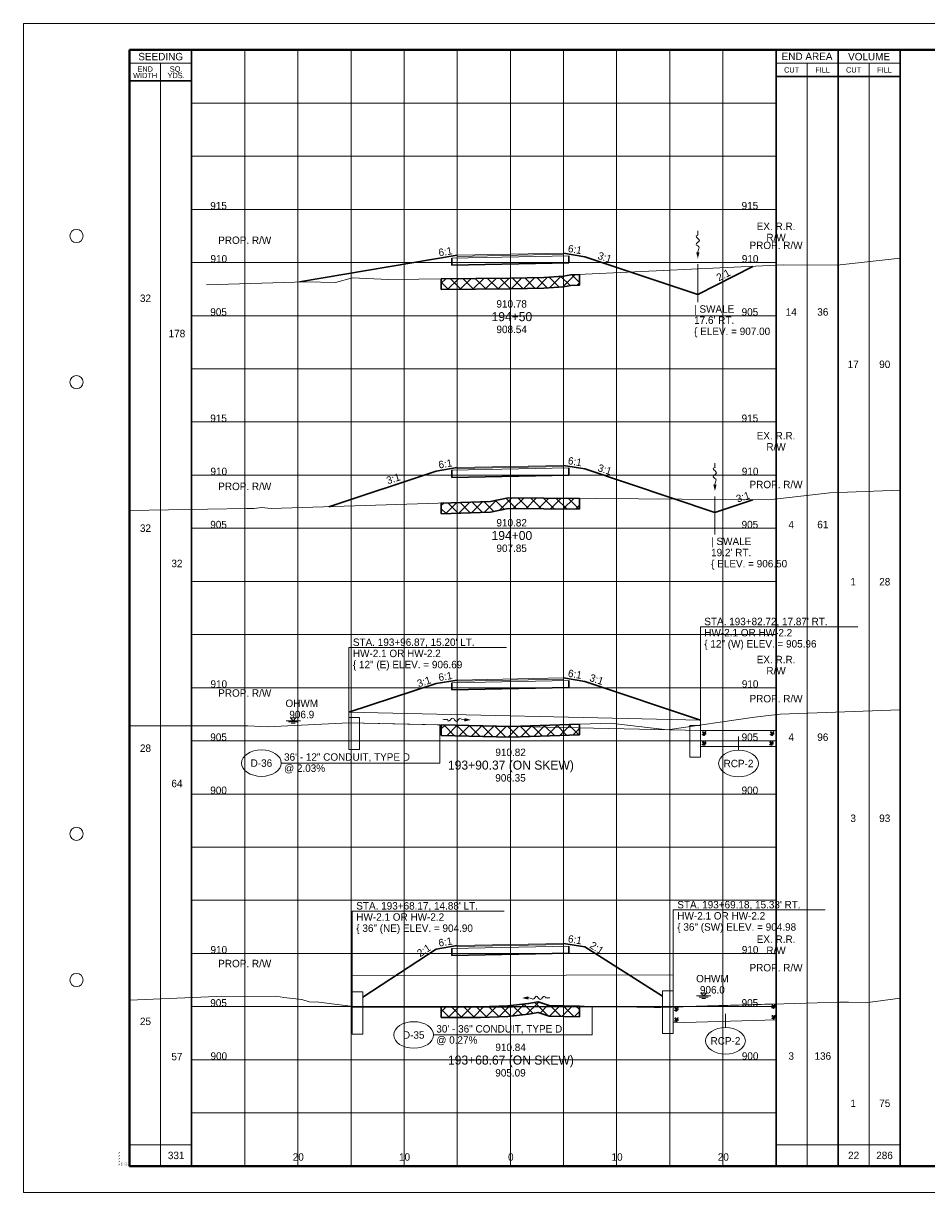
# Paper-space layout 'Layout1' of a CAD drawing. Header units: feet. Extents: x -1084 to 2301, y -843 to 1840.
# Tile 32 of 46: x -10 to 75, y 1148 to 1258. Entities that reach past the tile are written whole.
import ezdxf
from ezdxf.enums import TextEntityAlignment as Align

# ---------------------------------------------------------------- set-up
doc = ezdxf.new("R2010")
doc.units = ezdxf.units.FT
doc.header["$LTSCALE"] = 10
doc.header["$MEASUREMENT"] = 0
for name, pattern in [('cl5', [50, 1.25, -1.25, 45, -1.25, 1.25]), ('DGN Style 2', [42.257429, 25.354457, -16.902971]), ('DGN Style 3', [59.1604, 42.257429, -16.902971]), ('DGN Style 5', [29.5802, 12.677229, -16.902971]), ('esmtrrex', [4.75, 0.8, -0.325, -0.325, 0.8, -0.3, 0.8, -0.3, 0.8, -0.3]), ('rowpr', [5.45, 1, -0.225, -0.225, 4])]:
    doc.linetypes.add(name, pattern=pattern)
for name, color, linetype, lineweight in [('DR_P_Erosion_Control', 7, 'Continuous', 13), ('DR_P_Flow_Arrow', 151, 'Continuous', 13), ('DR_P_Headwall', 120, 'Continuous', 13), ('DR_P_Storm_Sewer', 151, 'Continuous', 13), ('DR_P_Text', 7, 'Continuous', 13), ('DR_X_Storm_Sewer', 151, 'DGN Style 5', 0), ('DR_X_Text', 7, 'Continuous', 0), ('GE_P_CL_5', 7, 'cl5', 13), ('PV_P_Text', 7, 'Continuous', 13), ('RW_P_Fee_RW', 193, 'rowpr', 40), ('RW_X_Esmt_RR', 6, 'esmtrrex', 30), ('SH_Border', 7, 'Continuous', 40), ('SH_Data', 7, 'Continuous', 0), ('SH_Major_Grid_Line', 254, 'Continuous', 13), ('SH_Text', 7, 'Continuous', 13), ('TX_P_1', 7, 'Continuous', 13), ('TX_P_5', 7, 'Continuous', 13), ('TX_P_Misc', 7, 'Continuous', 13), ('TX_X_5', 7, 'Continuous', 0), ('XS_P_Finished_Grade', 3, 'Continuous', 30), ('XS_P_Pavt_Surface', 251, 'Continuous', 13), ('XS_P_Subgrade', 4, 'Continuous', 30), ('XS_P_Undercut', 230, 'Continuous', 30), ('XS_X_Ground_Line', 3, 'DGN Style 2', 13)]:
    doc.layers.add(name, color=color, linetype=linetype, lineweight=lineweight)
doc.layers.add('SH_Cut_Line', color=7, linetype='DGN Style 3', lineweight=0, plot=False)
doc.layers.add('XS_P_Pavt_Layers', color=251, linetype='Continuous', lineweight=0, transparency=0.5)
doc.styles.add('Slanted-Normal LS 0.50', font='font31.shx', dxfattribs={"height": 0.14})
doc.styles.add('Slanted-Sub Title', font='font31.shx', dxfattribs={"height": 0.17})
doc.styles.add('Style-CHAR_FAST_FONT', font='CHAR_FAST_FONT.shx')
doc.styles.add('Style-FONT1', font='FONT1.shx')
doc.styles.add('Style-font30', font='font30.shx')
doc.styles.add('Style-font31', font='font31.shx')
doc.styles.add('Style-font70', font='font70.shx')

# ---------------------------------------------------------------- blocks, each defined once
blk = doc.blocks.new('CROSS_SPLIT_3')
at = {"layer": 'SH_Border', "color": 7, "linetype": 'Continuous', "lineweight": 40, "flags": 128}
blk.add_lwpolyline([(2, 21.5), (33.5, 21.5), (33.5, 0.5), (2, 0.5), (2, 21.5)], close=True, dxfattribs=at)
at = {"layer": 'SH_Border', "color": 7, "linetype": 'Continuous', "lineweight": 0}
for centre in [(1, 18), (1, 15.25), (1, 6.75), (1, 4)]:
    blk.add_circle(centre, 0.125, dxfattribs=at)
at = {"layer": 'SH_Cut_Line', "color": 7, "linetype": 'DGN Style 3', "lineweight": 0, "flags": 128}
blk.add_lwpolyline([(0, 0), (34, 0), (34, 22), (0, 22), (0, 0)], close=True, dxfattribs=at)
at = {"layer": 'SH_Data', "color": 7, "linetype": 'Continuous', "lineweight": 30}
for p, q in [((3.167, 0.5), (3.167, 21.5)), ((14.166, 0.5), (14.166, 21.5)), ((15.333, 0.5), (15.333, 21.5)), ((16.5, 0.5), (16.5, 21.5)), ((3.167, 20.917), (2, 20.917)), ((14.166, 21), (16.5, 21))]:
    blk.add_line(p, q, dxfattribs=at)
at = {"layer": 'SH_Data', "color": 7, "linetype": 'Continuous', "lineweight": 0}
for p, q in [((3.167, 21.25), (2, 21.25)), ((14.166, 21.25), (16.5, 21.25))]:
    blk.add_line(p, q, dxfattribs=at)
at = {"layer": 'SH_Data', "color": 7, "linetype": 'Continuous', "lineweight": 13}
for p, q in [((2.583, 0.5), (2.583, 21.25)), ((14.75, 0.5), (14.75, 21.25)), ((15.917, 0.5), (15.917, 21.25)), ((2, 0.9), (3.167, 0.9)), ((14.166, 0.9), (16.5, 0.9))]:
    blk.add_line(p, q, dxfattribs=at)
at = {"layer": 'SH_Major_Grid_Line', "color": 254, "linetype": 'Continuous', "lineweight": 13}
for p, q in [((4.167, 0.5), (4.167, 21.5)), ((5.167, 0.5), (5.167, 21.5)), ((6.167, 0.5), (6.167, 21.5)), ((7.167, 0.5), (7.167, 21.5)), ((8.166, 0.5), (8.166, 21.5)), ((9.166, 0.5), (9.166, 21.5)), ((10.166, 0.5), (10.166, 21.5)), ((11.166, 0.5), (11.166, 21.5)), ((12.166, 0.5), (12.166, 21.5)), ((13.166, 0.5), (13.166, 21.5)), ((3.167, 20.5), (14.166, 20.5)), ((3.167, 19.5), (14.166, 19.5)), ((3.167, 18.5), (14.166, 18.5)), ((3.167, 17.5), (14.166, 17.5)), ((3.167, 16.5), (14.166, 16.5)), ((3.167, 15.5), (14.166, 15.5)), ((3.167, 14.5), (14.166, 14.5)), ((3.167, 13.5), (14.166, 13.5)), ((3.167, 12.5), (14.166, 12.5)), ((3.167, 11.5), (14.166, 11.5)), ((3.167, 10.5), (14.166, 10.5)), ((3.167, 9.5), (14.166, 9.5)), ((3.167, 8.5), (14.166, 8.5)), ((3.167, 7.5), (14.166, 7.5)), ((3.167, 6.5), (14.166, 6.5)), ((3.167, 5.5), (14.166, 5.5)), ((3.167, 4.5), (14.166, 4.5)), ((3.167, 3.5), (14.166, 3.5)), ((3.167, 2.5), (14.166, 2.5)), ((3.167, 1.5), (14.166, 1.5))]:
    blk.add_line(p, q, dxfattribs=at)
at = {"layer": 'SH_Border', "color": 7, "linetype": 'Continuous', "lineweight": 0, "style": 'Style-FONT1'}
blk.add_text('`````', height=0.125, rotation=90, dxfattribs=at).set_placement((1.925, 0.5))
at = {"layer": 'SH_Data', "color": 7, "linetype": 'Continuous', "lineweight": 13, "style": 'Style-font30'}
for s, p in [('SEEDING', (2.584, 21.375)), ('END AREA', (14.75, 21.379)), ('VOLUME', (15.917, 21.375))]:
    blk.add_text(s, height=0.14, dxfattribs=at).set_placement(p, align=Align.MIDDLE_CENTER)
at = {"layer": 'SH_Data', "color": 7, "linetype": 'Continuous', "lineweight": 0, "style": 'Style-font30'}
for s, p in [('CUT', (14.459, 21.125)), ('FILL', (15.042, 21.125)), ('CUT', (15.625, 21.125)), ('FILL', (16.208, 21.125))]:
    blk.add_text(s, height=0.1, dxfattribs=at).set_placement(p, align=Align.MIDDLE_CENTER)
at = {"layer": 'SH_Data', "color": 7, "linetype": 'Continuous', "lineweight": 0, "char_height": 0.14, "attachment_point": 5, "line_spacing_factor": 0.728571, "style": 'Style-font30'}
for s, insert in [('\\H0.714286x;END\\PWIDTH', (2.292, 21.08)), ('\\H0.714286x;SQ.\\PYDS.', (2.875, 21.08))]:
    blk.add_mtext(s, dxfattribs=dict(at, insert=insert))
at = {"layer": 'SH_Data', "lineweight": 13, "style": 'Style-font30'}
for p in [(32.92, 21.004), (33.42, 21.004)]:
    blk.add_attdef('Text', text='', height=0.14, rotation=90, dxfattribs=at).set_placement(p, align=Align.CENTER)
at = {"layer": 'SH_Data', "color": 7, "linetype": 'Continuous', "lineweight": 0, "style": 'Style-font70'}
for p in [(32.75, 13.25), (33.252, 13.25)]:
    blk.add_attdef('Text', text='', height=0.25, rotation=90, dxfattribs=at).set_placement(p, align=Align.MIDDLE_CENTER)
at = {"layer": 'TX_P_1', "color": 7, "style": 'Style-font70'}
for p in [(32.75, 3.75), (33.25, 3.75)]:
    blk.add_attdef('Text', text='', height=0.25, rotation=90, dxfattribs=at).set_placement(p, align=Align.MIDDLE_CENTER)
blk = doc.blocks.new('STAMP')
at = {"layer": 'TX_P_Misc', "linetype": 'Continuous', "lineweight": 13, "style": 'Style-CHAR_FAST_FONT'}
for s, p in [('$FILE$', (-0.77, 0)), ('$DATE$', (-0.57, 0)), ('$TIME$', (-0.37, 0)), ('$USER$', (-0.17, 0))]:
    blk.add_text(s, height=0.078, rotation=90, dxfattribs=at).set_placement(p, align=Align.TOP_LEFT)
blk = doc.blocks.new('GPKLBL_275')
at = {"layer": 'TX_P_5', "linetype": 'Continuous', "insert": (-0.51, 0.98), "char_height": 0.7, "attachment_point": 1, "rotation": 350.5377, "line_spacing_factor": 0.6, "style": 'Style-font31'}
blk.add_mtext('6:1', dxfattribs=at)
blk = doc.blocks.new('GPKLBL_276')
at = {"layer": 'TX_P_5', "linetype": 'Continuous', "extrusion": (0, 0, -1), "insert": (-0.46, 0.97), "char_height": 0.7, "attachment_point": 3, "text_direction": (-0.986394, 0.164399, 0), "line_spacing_factor": 0.6, "style": 'Style-font31'}
blk.add_mtext('6:1', dxfattribs=at)
blk = doc.blocks.new('GPKLBL_277')
at = {"layer": 'TX_P_5', "linetype": 'Continuous', "insert": (-0.51, 0.98), "char_height": 0.7, "attachment_point": 1, "rotation": 350.5377, "line_spacing_factor": 0.6, "style": 'Style-font31'}
blk.add_mtext('2:1', dxfattribs=at)
blk = doc.blocks.new('DFL-P_53')
at = {"layer": 'DR_P_Flow_Arrow', "color": 151, "linetype": 'Continuous', "lineweight": 13}
blk.add_open_spline([(-0.08, 0), (-0.081, 0), (-0.082, 0), (-0.083, 0), (-0.094, 0), (-0.105, 0.005), (-0.116, 0.008), (-0.123, 0.01), (-0.131, 0.013), (-0.137, 0.015), (-0.152, 0.02), (-0.165, -0.02), (-0.179, -0.022), (-0.195, -0.023), (-0.211, 0.018), (-0.228, 0.019), (-0.246, 0.021), (-0.266, -0.028), (-0.284, -0.022), (-0.29, -0.02), (-0.287, 0.001), (-0.295, 0.001), (-0.313, 0), (-0.332, 0), (-0.35, 0)], degree=3, knots=[0, 0, 0, 0, 0.009646, 0.009646, 0.009646, 0.112481, 0.112481, 0.112481, 0.179673, 0.179673, 0.179673, 0.350625, 0.350625, 0.350625, 0.544565, 0.544565, 0.544565, 0.756426, 0.756426, 0.756426, 0.832712, 0.832712, 0.832712, 1, 1, 1, 1], dxfattribs=at)
at = {"layer": 'DR_P_Flow_Arrow', "color": 151, "linetype": 'Continuous', "lineweight": 0, "extrusion": (0, 0, -1)}
blk.add_solid([(0.08, 0.021), (0, 0), (0.08, -0.021)], dxfattribs=at)
blk = doc.blocks.new('GPKLBL_278')
at = {"layer": 'TX_P_5', "linetype": 'Continuous', "extrusion": (0, 0, -1), "insert": (-0.49, 0.97), "char_height": 0.7, "attachment_point": 3, "text_direction": (-0.986394, 0.164399, 0), "line_spacing_factor": 0.6, "style": 'Style-font31'}
blk.add_mtext('2:1', dxfattribs=at)
blk = doc.blocks.new('XS POINT_225')
at = {"layer": 'RW_P_Fee_RW', "linetype": 'Continuous', "lineweight": 13}
blk.add_line((0, 3.5), (0, -3.5), dxfattribs=at)
blk = doc.blocks.new('XS POINT_226')
at = {"layer": 'RW_P_Fee_RW', "linetype": 'Continuous', "lineweight": 13}
blk.add_line((0, 3.5), (0, -3.5), dxfattribs=at)
blk = doc.blocks.new('XS POINT_227')
at = {"layer": 'RW_X_Esmt_RR', "linetype": 'DGN Style 3', "lineweight": 0}
blk.add_line((0, 3.5), (0, -3.5), dxfattribs=at)
blk = doc.blocks.new('RCP')
at = {"layer": 'DR_P_Erosion_Control'}
for points, knots in [([(0.02, 0.09), (0.03, 0.1), (0.05, 0.11), (0.07, 0.11), (0.07, 0.12), (0.08, 0.1), (0.08, 0.09), (0.08, 0.08), (0.07, 0.07), (0.06, 0.06), (0.05, 0.05), (0.02, 0.04), (0.02, 0.05), (0.01, 0.06), (0.01, 0.07), (0.01, 0.08), (0.01, 0.08), (0.01, 0.08), (0.01, 0.09), (0.02, 0.09), (0.02, 0.09), (0.02, 0.09)], [0, 0, 0, 0, 0.258176, 0.258176, 0.258176, 0.385117, 0.385117, 0.385117, 0.555016, 0.555016, 0.555016, 0.785627, 0.785627, 0.785627, 0.908123, 0.908123, 0.908123, 0.969027, 0.969027, 0.969027, 1, 1, 1, 1]), ([(0.05, 0.33), (0.06, 0.33), (0.06, 0.34), (0.07, 0.34), (0.08, 0.35), (0.09, 0.35), (0.1, 0.35), (0.11, 0.35), (0.12, 0.35), (0.12, 0.34), (0.13, 0.33), (0.13, 0.33), (0.13, 0.32), (0.12, 0.31), (0.12, 0.3), (0.11, 0.29), (0.1, 0.28), (0.09, 0.28), (0.08, 0.28), (0.07, 0.28), (0.05, 0.27), (0.04, 0.28), (0.04, 0.29), (0.03, 0.29), (0.03, 0.3), (0.03, 0.31), (0.04, 0.32), (0.04, 0.32), (0.04, 0.32), (0.04, 0.33), (0.05, 0.33)], [0, 0, 0, 0, 0.107172, 0.107172, 0.107172, 0.224609, 0.224609, 0.224609, 0.311187, 0.311187, 0.311187, 0.390245, 0.390245, 0.390245, 0.521508, 0.521508, 0.521508, 0.650159, 0.650159, 0.650159, 0.785017, 0.785017, 0.785017, 0.874079, 0.874079, 0.874079, 0.953282, 0.953282, 0.953282, 1, 1, 1, 1]), ([(0.16, 0.26), (0.17, 0.26), (0.19, 0.27), (0.2, 0.27), (0.22, 0.27), (0.22, 0.25), (0.23, 0.23), (0.23, 0.22), (0.23, 0.2), (0.22, 0.19), (0.2, 0.18), (0.19, 0.17), (0.17, 0.17), (0.16, 0.16), (0.14, 0.16), (0.13, 0.17), (0.12, 0.17), (0.11, 0.18), (0.11, 0.18), (0.1, 0.2), (0.1, 0.22), (0.11, 0.23), (0.11, 0.24), (0.12, 0.24), (0.13, 0.25), (0.13, 0.25), (0.14, 0.26), (0.15, 0.26), (0.15, 0.26), (0.15, 0.26), (0.16, 0.26)], [0, 0, 0, 0, 0.126661, 0.126661, 0.126661, 0.253188, 0.253188, 0.253188, 0.368171, 0.368171, 0.368171, 0.509113, 0.509113, 0.509113, 0.63015, 0.63015, 0.63015, 0.70369, 0.70369, 0.70369, 0.826515, 0.826515, 0.826515, 0.907901, 0.907901, 0.907901, 0.976801, 0.976801, 0.976801, 1, 1, 1, 1]), ([(0.16, 0.11), (0.17, 0.11), (0.18, 0.11), (0.19, 0.12), (0.21, 0.12), (0.23, 0.12), (0.25, 0.1), (0.26, 0.09), (0.26, 0.07), (0.26, 0.06), (0.25, 0.05), (0.24, 0.03), (0.23, 0.02), (0.21, 0), (0.18, 0), (0.16, 0.01), (0.15, 0.02), (0.13, 0.03), (0.13, 0.05), (0.12, 0.06), (0.13, 0.07), (0.14, 0.08), (0.14, 0.09), (0.14, 0.09), (0.15, 0.1), (0.15, 0.1), (0.15, 0.1), (0.16, 0.11)], [0, 0, 0, 0, 0.098896, 0.098896, 0.098896, 0.24332, 0.24332, 0.24332, 0.355319, 0.355319, 0.355319, 0.496743, 0.496743, 0.496743, 0.673566, 0.673566, 0.673566, 0.816859, 0.816859, 0.816859, 0.906168, 0.906168, 0.906168, 0.969895, 0.969895, 0.969895, 1, 1, 1, 1]), ([(0.29, 0.35), (0.3, 0.35), (0.31, 0.36), (0.32, 0.36), (0.34, 0.36), (0.34, 0.33), (0.34, 0.32), (0.33, 0.31), (0.32, 0.3), (0.31, 0.3), (0.3, 0.29), (0.28, 0.29), (0.27, 0.3), (0.27, 0.31), (0.27, 0.32), (0.27, 0.33), (0.27, 0.33), (0.28, 0.34), (0.28, 0.34), (0.28, 0.35), (0.28, 0.35), (0.29, 0.35)], [0, 0, 0, 0, 0.188286, 0.188286, 0.188286, 0.356428, 0.356428, 0.356428, 0.541746, 0.541746, 0.541746, 0.732506, 0.732506, 0.732506, 0.852511, 0.852511, 0.852511, 0.937171, 0.937171, 0.937171, 1, 1, 1, 1]), ([(0.31, 0.2), (0.32, 0.21), (0.33, 0.21), (0.34, 0.22), (0.35, 0.22), (0.36, 0.2), (0.36, 0.18), (0.37, 0.17), (0.36, 0.16), (0.35, 0.14), (0.34, 0.13), (0.33, 0.13), (0.32, 0.12), (0.31, 0.12), (0.3, 0.12), (0.29, 0.13), (0.28, 0.14), (0.27, 0.15), (0.27, 0.16), (0.28, 0.17), (0.28, 0.19), (0.29, 0.19), (0.29, 0.2), (0.3, 0.2), (0.31, 0.2)], [0, 0, 0, 0, 0.135762, 0.135762, 0.135762, 0.276579, 0.276579, 0.276579, 0.425633, 0.425633, 0.425633, 0.565886, 0.565886, 0.565886, 0.678149, 0.678149, 0.678149, 0.814077, 0.814077, 0.814077, 0.922173, 0.922173, 0.922173, 1, 1, 1, 1])]:
    blk.add_open_spline(points, degree=3, knots=knots, dxfattribs=at)
blk = doc.blocks.new('WSELEV_5')
at = {"layer": 'DR_X_Storm_Sewer', "linetype": 'Continuous'}
for p, q in [((-0.135, 0), (0.135, 0)), ((0, 0), (-0.053, 0.053)), ((-0.053, 0.053), (0.053, 0.053)), ((0, 0), (0.053, 0.053)), ((-0.085, -0.025), (0.085, -0.025)), ((-0.035, -0.05), (0.035, -0.05))]:
    blk.add_line(p, q, dxfattribs=at)
blk = doc.blocks.new('GPKLBL_279')
at = {"layer": 'TX_P_5', "linetype": 'Continuous', "insert": (-0.51, 0.98), "char_height": 0.7, "attachment_point": 1, "rotation": 350.5377, "line_spacing_factor": 0.6, "style": 'Style-font31'}
blk.add_mtext('6:1', dxfattribs=at)
blk = doc.blocks.new('GPKLBL_280')
at = {"layer": 'TX_P_5', "linetype": 'Continuous', "extrusion": (0, 0, -1), "insert": (-0.46, 0.97), "char_height": 0.7, "attachment_point": 3, "text_direction": (-0.986394, 0.164399, 0), "line_spacing_factor": 0.6, "style": 'Style-font31'}
blk.add_mtext('6:1', dxfattribs=at)
blk = doc.blocks.new('GPKLBL_281')
at = {"layer": 'TX_P_5', "linetype": 'Continuous', "insert": (-0.51, 0.98), "char_height": 0.7, "attachment_point": 1, "rotation": 350.5377, "line_spacing_factor": 0.6, "style": 'Style-font31'}
blk.add_mtext('3:1', dxfattribs=at)
blk = doc.blocks.new('DFL-P_54')
at = {"layer": 'DR_P_Flow_Arrow', "color": 151, "linetype": 'Continuous', "lineweight": 13}
blk.add_open_spline([(-0.08, 0), (-0.081, 0), (-0.082, 0), (-0.083, 0), (-0.094, 0), (-0.105, 0.005), (-0.116, 0.008), (-0.123, 0.01), (-0.131, 0.013), (-0.137, 0.015), (-0.153, 0.02), (-0.165, -0.02), (-0.179, -0.022), (-0.195, -0.023), (-0.212, 0.018), (-0.228, 0.019), (-0.245, 0.021), (-0.266, -0.028), (-0.284, -0.022), (-0.29, -0.02), (-0.287, 0.001), (-0.295, 0.001), (-0.313, 0), (-0.332, 0), (-0.35, 0)], degree=3, knots=[0, 0, 0, 0, 0.009646, 0.009646, 0.009646, 0.112481, 0.112481, 0.112481, 0.179673, 0.179673, 0.179673, 0.350625, 0.350625, 0.350625, 0.544565, 0.544565, 0.544565, 0.756426, 0.756426, 0.756426, 0.832712, 0.832712, 0.832712, 1, 1, 1, 1], dxfattribs=at)
at = {"layer": 'DR_P_Flow_Arrow', "color": 151, "linetype": 'Continuous', "lineweight": 0, "extrusion": (0, 0, -1)}
blk.add_solid([(0.08, 0.022), (0, 0), (0.08, -0.021)], dxfattribs=at)
blk = doc.blocks.new('GPKLBL_282')
at = {"layer": 'TX_P_5', "linetype": 'Continuous', "extrusion": (0, 0, -1), "insert": (-0.49, 0.97), "char_height": 0.7, "attachment_point": 3, "text_direction": (-0.986394, 0.164399, 0), "line_spacing_factor": 0.6, "style": 'Style-font31'}
blk.add_mtext('3:1', dxfattribs=at)
blk = doc.blocks.new('XS POINT_228')
at = {"layer": 'RW_P_Fee_RW', "linetype": 'Continuous', "lineweight": 13}
blk.add_line((0, 3.5), (0, -3.5), dxfattribs=at)
blk = doc.blocks.new('XS POINT_229')
at = {"layer": 'RW_X_Esmt_RR', "linetype": 'DGN Style 3', "lineweight": 0}
blk.add_line((0, 3.5), (0, -3.5), dxfattribs=at)
blk = doc.blocks.new('WSELEV_6')
at = {"layer": 'DR_X_Storm_Sewer', "linetype": 'Continuous'}
for p, q in [((-0.135, 0), (0.135, 0)), ((0, 0), (-0.053, 0.053)), ((-0.053, 0.053), (0.053, 0.053)), ((0, 0), (0.053, 0.053)), ((-0.085, -0.025), (0.085, -0.025)), ((-0.035, -0.05), (0.035, -0.05))]:
    blk.add_line(p, q, dxfattribs=at)
blk = doc.blocks.new('XS POINT_230')
at = {"layer": 'RW_X_Esmt_RR', "linetype": 'DGN Style 3', "lineweight": 0}
blk.add_line((0, 3.5), (0, -3.5), dxfattribs=at)
blk = doc.blocks.new('GPKLBL_283')
at = {"layer": 'TX_P_5', "linetype": 'Continuous', "insert": (-0.51, 0.98), "char_height": 0.7, "attachment_point": 1, "rotation": 350.5377, "line_spacing_factor": 0.6, "style": 'Style-font31'}
blk.add_mtext('6:1', dxfattribs=at)
blk = doc.blocks.new('GPKLBL_284')
at = {"layer": 'TX_P_5', "linetype": 'Continuous', "extrusion": (0, 0, -1), "insert": (-0.46, 0.97), "char_height": 0.7, "attachment_point": 3, "text_direction": (-0.986394, 0.164399, 0), "line_spacing_factor": 0.6, "style": 'Style-font31'}
blk.add_mtext('6:1', dxfattribs=at)
blk = doc.blocks.new('GPKLBL_285')
at = {"layer": 'TX_P_5', "linetype": 'Continuous', "insert": (-0.51, 0.98), "char_height": 0.7, "attachment_point": 1, "rotation": 350.5377, "line_spacing_factor": 0.6, "style": 'Style-font31'}
blk.add_mtext('3:1', dxfattribs=at)
blk = doc.blocks.new('GPKLBL_286')
at = {"layer": 'TX_P_5', "linetype": 'Continuous', "extrusion": (0, 0, -1), "insert": (-0.49, 0.97), "char_height": 0.7, "attachment_point": 3, "text_direction": (-0.986394, 0.164399, 0), "line_spacing_factor": 0.6, "style": 'Style-font31'}
blk.add_mtext('3:1', dxfattribs=at)
blk = doc.blocks.new('DFL-P_55')
at = {"layer": 'DR_P_Flow_Arrow', "color": 151, "linetype": 'Continuous', "lineweight": 13}
blk.add_open_spline([(-0.08, 0), (-0.081, 0), (-0.082, 0), (-0.083, 0), (-0.094, 0), (-0.105, 0.005), (-0.116, 0.008), (-0.123, 0.01), (-0.131, 0.013), (-0.137, 0.015), (-0.152, 0.02), (-0.165, -0.02), (-0.179, -0.022), (-0.195, -0.023), (-0.212, 0.018), (-0.228, 0.019), (-0.245, 0.021), (-0.266, -0.028), (-0.284, -0.022), (-0.29, -0.02), (-0.287, 0.001), (-0.295, 0.001), (-0.313, 0), (-0.332, 0), (-0.35, 0)], degree=3, knots=[0, 0, 0, 0, 0.009646, 0.009646, 0.009646, 0.112481, 0.112481, 0.112481, 0.179673, 0.179673, 0.179673, 0.350625, 0.350625, 0.350625, 0.544565, 0.544565, 0.544565, 0.756426, 0.756426, 0.756426, 0.832712, 0.832712, 0.832712, 1, 1, 1, 1], dxfattribs=at)
at = {"layer": 'DR_P_Flow_Arrow', "color": 151, "linetype": 'Continuous', "lineweight": 0, "extrusion": (0, 0, -1)}
blk.add_solid([(0.08, 0.021), (0, 0), (0.08, -0.021)], dxfattribs=at)
blk = doc.blocks.new('GPKLBL_287')
at = {"layer": 'TX_P_5', "linetype": 'Continuous', "extrusion": (0, 0, -1), "insert": (-0.49, 0.97), "char_height": 0.7, "attachment_point": 3, "text_direction": (-0.986394, 0.164399, 0), "line_spacing_factor": 0.6, "style": 'Style-font31'}
blk.add_mtext('3:1', dxfattribs=at)
blk = doc.blocks.new('XS POINT_231')
at = {"layer": 'RW_P_Fee_RW', "linetype": 'Continuous', "lineweight": 13}
blk.add_line((0, 3.5), (0, -3.5), dxfattribs=at)
blk = doc.blocks.new('XS POINT_232')
at = {"layer": 'RW_P_Fee_RW', "linetype": 'Continuous', "lineweight": 13}
blk.add_line((0, 3.5), (0, -3.5), dxfattribs=at)
blk = doc.blocks.new('XS POINT_233')
at = {"layer": 'RW_X_Esmt_RR', "linetype": 'DGN Style 3', "lineweight": 0}
blk.add_line((0, 3.5), (0, -3.5), dxfattribs=at)
blk = doc.blocks.new('GPKLBL_288')
at = {"layer": 'TX_P_5', "linetype": 'Continuous', "insert": (-0.51, 0.98), "char_height": 0.7, "attachment_point": 1, "rotation": 350.5377, "line_spacing_factor": 0.6, "style": 'Style-font31'}
blk.add_mtext('6:1', dxfattribs=at)
blk = doc.blocks.new('GPKLBL_289')
at = {"layer": 'TX_P_5', "linetype": 'Continuous', "extrusion": (0, 0, -1), "insert": (-0.46, 0.97), "char_height": 0.7, "attachment_point": 3, "text_direction": (-0.986394, 0.164399, 0), "line_spacing_factor": 0.6, "style": 'Style-font31'}
blk.add_mtext('6:1', dxfattribs=at)
blk = doc.blocks.new('GPKLBL_290')
at = {"layer": 'TX_P_5', "linetype": 'Continuous', "insert": (-0.51, 0.98), "char_height": 0.7, "attachment_point": 1, "rotation": 350.5377, "line_spacing_factor": 0.6, "style": 'Style-font31'}
blk.add_mtext('3:1', dxfattribs=at)
blk = doc.blocks.new('DFL-P_56')
at = {"layer": 'DR_P_Flow_Arrow', "color": 151, "linetype": 'Continuous', "lineweight": 13}
blk.add_open_spline([(-0.08, 0), (-0.081, 0), (-0.082, 0), (-0.083, 0), (-0.094, 0), (-0.105, 0.005), (-0.116, 0.008), (-0.123, 0.01), (-0.131, 0.013), (-0.137, 0.015), (-0.152, 0.02), (-0.165, -0.02), (-0.179, -0.022), (-0.195, -0.023), (-0.212, 0.018), (-0.228, 0.019), (-0.245, 0.021), (-0.266, -0.028), (-0.284, -0.022), (-0.29, -0.02), (-0.287, 0.001), (-0.295, 0.001), (-0.313, 0), (-0.332, 0), (-0.35, 0)], degree=3, knots=[0, 0, 0, 0, 0.009646, 0.009646, 0.009646, 0.112481, 0.112481, 0.112481, 0.179673, 0.179673, 0.179673, 0.350625, 0.350625, 0.350625, 0.544565, 0.544565, 0.544565, 0.756426, 0.756426, 0.756426, 0.832712, 0.832712, 0.832712, 1, 1, 1, 1], dxfattribs=at)
at = {"layer": 'DR_P_Flow_Arrow', "color": 151, "linetype": 'Continuous', "lineweight": 0, "extrusion": (0, 0, -1)}
blk.add_solid([(0.08, 0.021), (0, 0), (0.08, -0.021)], dxfattribs=at)
blk = doc.blocks.new('GPKLBL_291')
at = {"layer": 'TX_P_5', "linetype": 'Continuous', "extrusion": (0, 0, -1), "insert": (-0.49, 0.97), "char_height": 0.7, "attachment_point": 3, "text_direction": (-0.986394, 0.164399, 0), "line_spacing_factor": 0.6, "style": 'Style-font31'}
blk.add_mtext('2:1', dxfattribs=at)
blk = doc.blocks.new('XS POINT_234')
at = {"layer": 'RW_P_Fee_RW', "linetype": 'Continuous', "lineweight": 13}
blk.add_line((0, 3.5), (0, -3.5), dxfattribs=at)
blk = doc.blocks.new('XS POINT_235')
at = {"layer": 'RW_P_Fee_RW', "linetype": 'Continuous', "lineweight": 13}
blk.add_line((0, 3.5), (0, -3.5), dxfattribs=at)

psp = doc.layouts.get("Layout1")

# ---------------------------------------------------------------- hatches: boundary and pattern name
at = {"layer": 'XS_P_Undercut', "lineweight": 0}
h = psp.add_hatch(dxfattribs=at)
h.set_pattern_fill('CROSSHATCH', color=256, style=0, pattern_type=2)
h.set_pattern_definition([(45, (41.16575, 1233.1045), (-0.589255, 0.589255), []), (315, (41.16575, 1233.1045), (0.589255, 0.589255), [])])
h.paths.add_polyline_path([(41.52, 1233.84), (40.83, 1233.71), (38.99, 1233.58), (35.83, 1233.54), (29.33, 1233.46), (29.33, 1232.46), (35.83, 1232.54), (38.99, 1232.58), (40.83, 1232.71), (41.52, 1232.84), (42.33, 1232.88), (42.33, 1233.88)])
h = psp.add_hatch(dxfattribs=at)
h.set_pattern_fill('CROSSHATCH', color=256, style=0, pattern_type=2)
h.set_pattern_definition([(45, (41.54756, 1212.5747), (-0.589255, 0.589255), []), (315, (41.54756, 1212.5747), (0.589255, 0.589255), [])])
h.paths.add_polyline_path([(42.33, 1211.81), (42.33, 1212.81), (35.62, 1212.85), (33.95, 1212.52), (29.33, 1212.37), (29.33, 1211.37), (33.95, 1211.52), (35.62, 1211.85)])
h = psp.add_hatch(dxfattribs=at)
h.set_pattern_fill('CROSSHATCH', color=256, style=0, pattern_type=2)
h.set_pattern_definition([(45, (40.8134, 1190.84), (-0.589255, 0.589255), []), (315, (40.8134, 1190.84), (0.589255, 0.589255), [])])
h.paths.add_polyline_path([(29.33, 1191.5), (29.33, 1190.5), (35.83, 1190.35), (42.33, 1190.57), (42.33, 1191.57), (35.83, 1191.35)])
h = psp.add_hatch(dxfattribs=at)
h.set_pattern_fill('CROSSHATCH', color=256, style=0, pattern_type=2)
h.set_pattern_definition([(45, (38.87495, 1164.6343), (-0.589255, 0.589255), []), (315, (38.87495, 1164.6343), (0.589255, 0.589255), [])])
h.paths.add_polyline_path([(42.33, 1164.04), (42.33, 1165.04), (39.48, 1165.09), (38.44, 1165.45), (37.55, 1165.29), (35.59, 1165.06), (33.03, 1164.99), (29.33, 1164.98), (29.33, 1163.98), (33.03, 1163.99), (35.59, 1164.06), (37.55, 1164.29), (38.44, 1164.45), (39.48, 1164.09)])

# ---------------------------------------------------------------- linework, layer by layer
at = {"layer": 'DR_P_Erosion_Control'}
for p, q in [((51.16, 1164.97), (60.83, 1165.25)), ((60.83, 1165.25), (60.83, 1163.75)), ((51.16, 1163.47), (60.83, 1163.75))]:
    psp.add_line(p, q, dxfattribs=at)
at = {"layer": 'DR_P_Headwall'}
for p, q in [((20.63, 1192.19), (20.63, 1189.19)), ((21.63, 1192.19), (20.63, 1192.19)), ((21.63, 1189.19), (21.63, 1192.19)), ((52.71, 1191.46), (52.71, 1188.46)), ((53.71, 1191.46), (52.71, 1191.46)), ((53.71, 1188.46), (53.71, 1191.46)), ((20.63, 1189.19), (21.63, 1189.19)), ((52.71, 1188.46), (53.71, 1188.46)), ((20.95, 1166.4), (20.95, 1162.4)), ((21.95, 1166.4), (20.95, 1166.4)), ((21.95, 1162.4), (21.95, 1166.4)), ((50.16, 1166.48), (50.16, 1162.48)), ((51.16, 1166.48), (50.16, 1166.48)), ((51.16, 1162.48), (51.16, 1166.48)), ((20.95, 1162.4), (21.95, 1162.4)), ((50.16, 1162.48), (51.16, 1162.48))]:
    psp.add_line(p, q, dxfattribs=at)
at = {"layer": 'DR_P_Storm_Sewer'}
for p, q in [((20.63, 1191.69), (20.63, 1192.69)), ((20.63, 1192.69), (53.71, 1191.96)), ((20.63, 1191.69), (53.71, 1190.96)), ((53.71, 1191.96), (53.71, 1190.96)), ((20.94, 1167.9), (51.15, 1167.98)), ((20.95, 1164.9), (20.95, 1167.9)), ((51.16, 1167.98), (51.16, 1164.98)), ((20.95, 1164.9), (51.16, 1164.98))]:
    psp.add_line(p, q, dxfattribs=at)
at = {"layer": 'DR_P_Text'}
for p, q in [((53.71, 1190.96), (53.71, 1200.73)), ((53.71, 1200.73), (68.52, 1200.73)), ((20.63, 1191.69), (20.63, 1198.78)), ((20.63, 1198.78), (35.45, 1198.78)), ((29.19, 1187.91), (29.19, 1191.5)), ((53.71, 1190.96), (60.83, 1190.96)), ((57.3, 1189.12), (57.3, 1190.42)), ((60.83, 1189.46), (60.83, 1190.96)), ((53.71, 1189.46), (60.83, 1189.46)), ((14.28, 1187.91), (29.19, 1187.91)), ((20.95, 1173.97), (35.23, 1173.97)), ((20.95, 1164.9), (20.95, 1173.97)), ((51.16, 1174.09), (65.44, 1174.09)), ((51.16, 1164.98), (51.16, 1174.09)), ((43.52, 1162.33), (43.52, 1164.96)), ((56.07, 1163.03), (56.07, 1164.33)), ((28.61, 1162.33), (43.52, 1162.33))]:
    psp.add_line(p, q, dxfattribs=at)
at = {"layer": 'DR_P_Text', "color": 7, "linetype": 'Continuous', "lineweight": 13}
for centre in [(12.4, 1187.91), (57.3, 1187.87), (26.73, 1162.33), (56.07, 1161.78)]:
    psp.add_ellipse(centre, major_axis=(1.87, 0), ratio=0.666667, dxfattribs=at)
at = {"layer": 'GE_P_CL_5'}
for p, q in [((53.47, 1234.86), (53.47, 1231.26)), ((55.08, 1213), (55.08, 1209.4))]:
    psp.add_line(p, q, dxfattribs=at)
at = {"layer": 'RW_P_Fee_RW', "linetype": 'Continuous', "lineweight": 13}
psp.add_line((10.83, 1193.91), (10.83, 1188.82), dxfattribs=at)
at = {"layer": 'XS_P_Finished_Grade'}
for p, q in [((15.97, 1233.2), (30.83, 1235.68)), ((42.83, 1235.55), (40.83, 1235.88)), ((53.47, 1232), (42.83, 1235.55)), ((58.64, 1234.63), (53.47, 1232)), ((28.83, 1215.38), (30.83, 1215.72)), ((42.83, 1215.58), (40.83, 1215.92)), ((55.08, 1211.5), (42.83, 1215.58)), ((28.83, 1215.38), (18.75, 1212.02)), ((55.08, 1211.5), (58.64, 1212.69)), ((28.83, 1195.39), (30.83, 1195.72)), ((42.83, 1195.59), (40.83, 1195.92)), ((20.63, 1192.69), (28.83, 1195.39)), ((53.71, 1191.96), (42.83, 1195.59)), ((21.95, 1165.9), (28.83, 1170.41)), ((28.83, 1170.41), (30.83, 1170.74)), ((42.83, 1170.61), (40.83, 1170.94)), ((50.16, 1165.98), (42.83, 1170.61))]:
    psp.add_line(p, q, dxfattribs=at)
at = {"layer": 'XS_P_Pavt_Layers', "color": 2, "lineweight": 13}
for p, q in [((30.33, 1235.42), (41.33, 1235.64)), ((30.83, 1235.58), (40.83, 1235.78)), ((30.33, 1215.46), (41.33, 1215.68)), ((30.83, 1215.61), (40.83, 1215.81)), ((30.83, 1195.62), (40.83, 1195.82)), ((30.33, 1195.46), (41.33, 1195.68)), ((30.33, 1170.48), (41.33, 1170.7)), ((30.83, 1170.64), (40.83, 1170.84))]:
    psp.add_line(p, q, dxfattribs=at)
at = {"layer": 'XS_P_Pavt_Surface', "color": 193}
for p, q in [((30.83, 1235.68), (40.83, 1235.88)), ((30.83, 1235.68), (30.83, 1235.43)), ((40.83, 1235.88), (40.83, 1235.63)), ((30.83, 1215.72), (40.83, 1215.92)), ((30.83, 1215.72), (30.83, 1215.47)), ((40.83, 1215.92), (40.83, 1215.67)), ((30.83, 1195.72), (40.83, 1195.92)), ((30.83, 1195.72), (30.83, 1195.47)), ((40.83, 1195.92), (40.83, 1195.67)), ((30.83, 1170.74), (40.83, 1170.94)), ((30.83, 1170.74), (30.83, 1170.49)), ((40.83, 1170.94), (40.83, 1170.69))]:
    psp.add_line(p, q, dxfattribs=at)
at = {"layer": 'XS_P_Subgrade'}
for p, q in [((30.33, 1235.42), (30.33, 1234.75)), ((41.33, 1235.64), (41.33, 1234.97)), ((30.33, 1234.75), (41.33, 1234.97)), ((41.33, 1215.68), (41.33, 1215.01)), ((30.33, 1215.46), (30.33, 1214.79)), ((30.33, 1214.79), (41.33, 1215.01)), ((30.33, 1195.46), (30.33, 1194.79)), ((30.33, 1194.79), (41.33, 1195.01)), ((41.33, 1195.68), (41.33, 1195.01)), ((30.33, 1170.48), (30.33, 1169.81)), ((41.33, 1170.7), (41.33, 1170.03)), ((30.33, 1169.81), (41.33, 1170.03))]:
    psp.add_line(p, q, dxfattribs=at)
at = {"layer": 'XS_P_Undercut'}
for p, q in [((29.33, 1233.46), (29.33, 1232.46)), ((42.33, 1233.88), (42.33, 1232.88)), ((29.33, 1212.37), (29.33, 1211.37)), ((42.33, 1212.81), (42.33, 1211.81)), ((29.33, 1191.5), (29.33, 1190.5)), ((42.33, 1191.57), (42.33, 1190.57)), ((29.33, 1164.98), (29.33, 1163.98)), ((42.33, 1165.04), (42.33, 1164.04))]:
    psp.add_line(p, q, dxfattribs=at)
at = {"layer": 'XS_P_Undercut', "flags": 128}
for points in [[(29.33, 1233.46), (35.83, 1233.54), (38.99, 1233.58), (40.83, 1233.71), (41.52, 1233.84), (42.33, 1233.88)], [(29.33, 1232.46), (35.83, 1232.54), (38.99, 1232.58), (40.83, 1232.71), (41.52, 1232.84), (42.33, 1232.88)], [(29.33, 1212.37), (33.95, 1212.52), (35.62, 1212.85), (42.33, 1212.81)], [(29.33, 1211.37), (33.95, 1211.52), (35.62, 1211.85), (42.33, 1211.81)], [(29.33, 1191.5), (35.83, 1191.35), (42.33, 1191.57)], [(29.33, 1190.5), (35.83, 1190.35), (42.33, 1190.57)], [(29.33, 1164.98), (33.03, 1164.99), (35.59, 1165.06), (37.55, 1165.29), (38.44, 1165.45), (39.48, 1165.09), (42.33, 1165.04)], [(29.33, 1163.98), (33.03, 1163.99), (35.59, 1164.06), (37.55, 1164.29), (38.44, 1164.45), (39.48, 1164.09), (42.33, 1164.04)]]:
    psp.add_lwpolyline(points, dxfattribs=at)
at = {"layer": 'XS_P_Undercut', "lineweight": 0, "flags": 128}
for points in [[(41.52, 1233.84), (40.83, 1233.71), (38.99, 1233.58), (35.83, 1233.54), (29.33, 1233.46), (29.33, 1232.46), (35.83, 1232.54), (38.99, 1232.58), (40.83, 1232.71), (41.52, 1232.84), (42.33, 1232.88), (42.33, 1233.88), (41.52, 1233.84)], [(42.33, 1211.81), (42.33, 1212.81), (35.62, 1212.85), (33.95, 1212.52), (29.33, 1212.37), (29.33, 1211.37), (33.95, 1211.52), (35.62, 1211.85), (42.33, 1211.81)], [(29.33, 1191.5), (29.33, 1190.5), (35.83, 1190.35), (42.33, 1190.57), (42.33, 1191.57), (35.83, 1191.35), (29.33, 1191.5)], [(42.33, 1164.04), (42.33, 1165.04), (39.48, 1165.09), (38.44, 1165.45), (37.55, 1165.29), (35.59, 1165.06), (33.03, 1164.99), (29.33, 1164.98), (29.33, 1163.98), (33.03, 1163.99), (35.59, 1164.06), (37.55, 1164.29), (38.44, 1164.45), (39.48, 1164.09), (42.33, 1164.04)]]:
    psp.add_lwpolyline(points, close=True, dxfattribs=at)
at = {"layer": 'XS_X_Ground_Line', "flags": 128}
for points in [[(7.22, 1232.89), (16.58, 1233.19), (19.36, 1233.12), (20.98, 1233.55), (24.32, 1233.4), (35.83, 1233.54), (38.99, 1233.58), (40.83, 1233.71), (41.52, 1233.84), (61.55, 1234.77), (66.57, 1234.75), (72.5, 1235.4)], [(0, 1211.66), (11, 1211.85), (11.72, 1211.85), (12.42, 1211.97), (13.31, 1211.85), (33.95, 1212.52), (35.62, 1212.85), (60.14, 1212.68), (65.88, 1213.33), (72.5, 1213.57)], [(0, 1191.42), (11.13, 1191.41), (12.96, 1191.33), (20.63, 1191.69), (35.83, 1191.35), (45.21, 1191.66), (50.63, 1191.03), (58.79, 1192.24), (61.21, 1192.51), (72.5, 1192.93)], [(0, 1165.6), (8.16, 1165.94), (13.83, 1165.98), (14.52, 1165.85), (16.21, 1165.67), (16.9, 1165.44), (17.81, 1165.41), (21.5, 1164.96), (33.03, 1164.99), (35.59, 1165.06), (37.55, 1165.29), (38.44, 1165.45), (39.48, 1165.09), (49.36, 1164.92), (50, 1164.93), (66.79, 1165.42), (67.3, 1165.41), (67.66, 1165.41), (69.25, 1165.37), (72.5, 1165.79)]]:
    psp.add_lwpolyline(points, dxfattribs=at)

# ---------------------------------------------------------------- block references
at = {"layer": 'DR_P_Erosion_Control'}
for p in [(53.87, 1190.51), (60.27, 1190.51), (53.87, 1189.58), (60.21, 1189.58), (51.27, 1164.57), (60.41, 1164.83), (51.27, 1163.58), (60.41, 1163.82)]:
    psp.add_blockref('RCP', p, dxfattribs=at)
at = {"layer": 'DR_P_Flow_Arrow', "color": 151, "linetype": 'Continuous', "lineweight": 0}
for name, p, xscale, yscale, zscale, rotation in [('DFL-P_56', (53.47, 1235.37), 7.5, 7.5, 7.5, 269.9999999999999), ('DFL-P_55', (55.08, 1213.51), 7.5, 7.5, 7.5, 269.9999999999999), ('DFL-P_54', (32.11, 1191.97), 7.500000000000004, 7.500000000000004, 7.500000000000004, 358.7355546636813), ('DFL-P_53', (36.93, 1165.81), 7.500000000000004, 7.500000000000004, 7.500000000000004, 180.2724026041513)]:
    psp.add_blockref(name, p, dxfattribs=dict(at, xscale=xscale, yscale=yscale, zscale=zscale, rotation=rotation))
at = {"layer": 'DR_X_Storm_Sewer', "linetype": 'Continuous', "xscale": 5, "yscale": 5, "zscale": 5}
for name, p in [('WSELEV_6', (15.39, 1191.9)), ('WSELEV_5', (54.02, 1166))]:
    psp.add_blockref(name, p, dxfattribs=at)
at = {"layer": 'RW_P_Fee_RW', "linetype": 'Continuous', "lineweight": 13}
for name, p in [('XS POINT_234', (10.83, 1233.01)), ('XS POINT_235', (60.83, 1232.53)), ('XS POINT_231', (10.83, 1209.85)), ('XS POINT_232', (60.83, 1210.03)), ('XS POINT_228', (60.83, 1189.88)), ('XS POINT_225', (10.83, 1164.96)), ('XS POINT_226', (60.83, 1164.56))]:
    psp.add_blockref(name, p, dxfattribs=at)
at = {"layer": 'RW_X_Esmt_RR', "linetype": 'DGN Style 3', "lineweight": 0}
for name, p in [('XS POINT_233', (60.83, 1233.44)), ('XS POINT_230', (60.83, 1213.73)), ('XS POINT_229', (60.83, 1192.67)), ('XS POINT_227', (60.83, 1166.36))]:
    psp.add_blockref(name, p, dxfattribs=at)
at = {"layer": 'SH_Cut_Line', "color": 7, "linetype": 'DGN Style 3', "lineweight": 0, "xscale": 5, "yscale": 5, "zscale": 5}
psp.add_blockref('CROSS_SPLIT_3', (-10, 1147.5), dxfattribs=at)
at = {"layer": 'TX_P_5', "linetype": 'Continuous', "extrusion": (0, 0, -1)}
for name, p in [('GPKLBL_289', (-29.83, 1235.51)), ('GPKLBL_284', (-29.83, 1215.55)), ('GPKLBL_280', (-29.83, 1195.55)), ('GPKLBL_276', (-29.83, 1170.57))]:
    psp.add_blockref(name, p, dxfattribs=at)
at = {"layer": 'TX_P_5', "linetype": 'Continuous'}
for name, p in [('GPKLBL_288', (41.83, 1235.71)), ('GPKLBL_283', (41.83, 1215.75)), ('GPKLBL_279', (41.83, 1195.75)), ('GPKLBL_275', (41.83, 1170.77))]:
    psp.add_blockref(name, p, dxfattribs=at)
for name, p, rotation in [('GPKLBL_290', (44.56, 1234.98), 351.0273524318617), ('GPKLBL_285', (44.56, 1215.02), 351.0273524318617), ('GPKLBL_281', (43.79, 1195.27), 351.0160069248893), ('GPKLBL_277', (43.69, 1170.07), 337.2023861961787)]:
    psp.add_blockref(name, p, dxfattribs=dict(at, rotation=rotation))
at = {"layer": 'TX_P_5', "linetype": 'Continuous', "extrusion": (0, 0, -1)}
for name, p, rotation in [('GPKLBL_291', (-56.11, 1233.36), 342.4640465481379), ('GPKLBL_286', (-24.98, 1214.17), 351.0273524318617), ('GPKLBL_287', (-57.89, 1212.45), 351.0273524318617), ('GPKLBL_282', (-27.87, 1195.07), 351.2582266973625), ('GPKLBL_278', (-27.98, 1169.85), 336.2359982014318)]:
    psp.add_blockref(name, p, dxfattribs=dict(at, rotation=rotation))
at = {"layer": 'TX_P_Misc', "linetype": 'Continuous', "lineweight": 13}
psp.add_blockref('STAMP', (0, 1150), dxfattribs=at)

# ---------------------------------------------------------------- texts
at = {"layer": 'DR_P_Text', "lineweight": 13, "style": 'Slanted-Normal LS 0.50'}
for s, p in [('D-36', (12.4, 1187.91)), ('RCP-2', (57.3, 1187.87)), ('D-35', (26.73, 1162.33)), ('RCP-2', (56.07, 1161.78))]:
    psp.add_text(s, height=0.7, dxfattribs=at).set_placement(p, align=Align.MIDDLE_CENTER)
at = {"layer": 'DR_P_Text', "char_height": 0.7, "attachment_point": 1, "line_spacing_factor": 0.9, "style": 'Slanted-Normal LS 0.50'}
for s, insert in [('STA. 193+82.72, 17.87\' RT.\\PHW-2.1 OR HW-2.2\\P\\{ 12" (W) ELEV. = 905.96', (54.08, 1201.58)), ('STA. 193+96.87, 15.20\' LT.\\PHW-2.1 OR HW-2.2\\P\\{ 12" (E) ELEV. = 906.69', (21.01, 1199.63)), ('36\' - 12" CONDUIT, TYPE D\\P@ 2.03%', (14.53, 1188.83)), ('STA. 193+68.17, 14.88\' LT.\\PHW-2.1 OR HW-2.2\\P\\{ 36" (NE) ELEV. = 904.90', (21.33, 1174.83)), ('STA. 193+69.18, 15.33\' RT.\\PHW-2.1 OR HW-2.2\\P\\{ 36" (SW) ELEV. = 904.98', (51.54, 1174.94)), ('30\' - 36" CONDUIT, TYPE D\\P@ 0.27%', (28.86, 1163.26))]:
    psp.add_mtext(s, dxfattribs=dict(at, insert=insert))
at = {"layer": 'DR_X_Text', "char_height": 0.7, "attachment_point": 8, "line_spacing_factor": 0.9, "style": 'Slanted-Normal LS 0.50'}
for s, insert in [('OHWM\\P906.9', (16.2, 1192.12)), ('OHWM\\P906.0', (54.84, 1166.22))]:
    psp.add_mtext(s, dxfattribs=dict(at, insert=insert))
at = {"layer": 'PV_P_Text', "style": 'Slanted-Normal LS 0.50'}
for s, p in [('910.78', (35.95, 1230.76)), ('910.82', (35.95, 1210.17)), ('910.82', (35.85, 1188.57)), ('910.84', (35.85, 1160.82))]:
    psp.add_text(s, height=0.7, dxfattribs=at).set_placement(p, align=Align.CENTER)
at = {"layer": 'RW_P_Fee_RW', "linetype": 'Continuous', "lineweight": 13, "char_height": 0.7, "attachment_point": 2, "line_spacing_factor": 0.9, "style": 'Style-font31'}
for insert in [(10.83, 1237.45), (60.83, 1236.97), (60.83, 1214.47), (10.83, 1214.29), (10.83, 1194.85), (60.83, 1194.32), (10.83, 1169.4), (60.83, 1169.01)]:
    psp.add_mtext('PROP. R/W', dxfattribs=dict(at, insert=insert))
at = {"layer": 'RW_X_Esmt_RR', "linetype": 'Continuous', "lineweight": 0, "char_height": 0.7, "attachment_point": 8, "line_spacing_factor": 0.9, "style": 'Style-font31'}
for insert in [(60.83, 1237), (60.83, 1217.3), (60.83, 1196.24), (60.83, 1169.93)]:
    psp.add_mtext('EX. R.R.\\PR/W', dxfattribs=dict(at, insert=insert))
at = {"layer": 'SH_Text', "style": 'Style-font31'}
for s, p in [('915', (8.37, 1240)), ('915', (58.37, 1240)), ('910', (8.39, 1235)), ('910', (58.39, 1235)), ('32', (1.49, 1231.29)), ('905', (8.37, 1230)), ('905', (58.37, 1230)), ('14', (62.26, 1230)), ('36', (65.23, 1230)), ('178', (4.45, 1227.97)), ('17', (68.09, 1225.08)), ('90', (71.06, 1225.08)), ('915', (8.37, 1220)), ('915', (58.37, 1220)), ('910', (8.39, 1215)), ('910', (58.39, 1215)), ('32', (1.49, 1209.66)), ('905', (8.37, 1210)), ('905', (58.37, 1210)), ('4', (62.26, 1210)), ('61', (65.23, 1210)), ('32', (4.45, 1206.34)), ('1', (68.09, 1204.62)), ('28', (71.06, 1204.62)), ('910', (8.39, 1195)), ('910', (58.39, 1195)), ('905', (8.37, 1190)), ('905', (58.37, 1190)), ('4', (62.26, 1190)), ('96', (65.23, 1190)), ('28', (1.49, 1188.96)), ('64', (4.45, 1185.64)), ('900', (8.37, 1185)), ('900', (58.37, 1185)), ('3', (68.09, 1182.37)), ('93', (71.06, 1182.37)), ('910', (8.39, 1170)), ('910', (58.39, 1170)), ('905', (8.37, 1165)), ('905', (58.37, 1165)), ('25', (1.49, 1163.26)), ('57', (4.45, 1159.95)), ('900', (8.39, 1160)), ('900', (58.39, 1160)), ('3', (62.26, 1160)), ('136', (65.23, 1160)), ('1', (68.09, 1155.56)), ('75', (71.06, 1155.56)), ('20', (15.87, 1150.5)), ('10', (25.87, 1150.5)), ('0', (35.87, 1150.5)), ('0', (35.87, 1150.5)), ('10', (45.87, 1150.5)), ('20', (55.87, 1150.5))]:
    psp.add_text(s, height=0.7, dxfattribs=at).set_placement(p, align=Align.CENTER)
for s, p in [('331', (4.38, 1151)), ('22', (68.13, 1151)), ('286', (71.04, 1151))]:
    psp.add_text(s, height=0.7, dxfattribs=at).set_placement(p, align=Align.MIDDLE_CENTER)
at = {"layer": 'TX_P_5', "style": 'Slanted-Sub Title'}
for s, p in [('194+50', (35.97, 1229.91)), ('194+00', (35.97, 1209.32)), ('193+90.37 (ON SKEW)', (35.88, 1187.72)), ('193+68.67 (ON SKEW)', (35.88, 1159.97))]:
    psp.add_text(s, height=0.85, dxfattribs=at).set_placement(p, align=Align.MIDDLE_CENTER)
at = {"layer": 'TX_P_5', "char_height": 0.7, "attachment_point": 1, "line_spacing_factor": 0.9, "style": 'Slanted-Normal LS 0.50'}
for s, insert in [("| SWALE\\P17.6' RT.\\P\\{ ELEV. = 907.00", (53.12, 1230.98)), ("| SWALE\\P19.2' RT.\\P\\{ ELEV. = 906.50", (54.72, 1209.12))]:
    psp.add_mtext(s, dxfattribs=dict(at, insert=insert))
at = {"layer": 'TX_X_5', "linetype": 'Continuous', "style": 'Style-font31'}
for s, p in [('908.54', (35.95, 1229.06)), ('907.85', (35.95, 1208.47))]:
    psp.add_text(s, height=0.7, dxfattribs=at).set_placement(p, align=Align.TOP_CENTER)
at = {"layer": 'TX_X_5', "style": 'Style-font31'}
for s, p in [('906.35', (35.84, 1186.87)), ('905.09', (35.84, 1159.12))]:
    psp.add_text(s, height=0.7, dxfattribs=at).set_placement(p, align=Align.TOP_CENTER)

doc.saveas('drawing.dxf')
